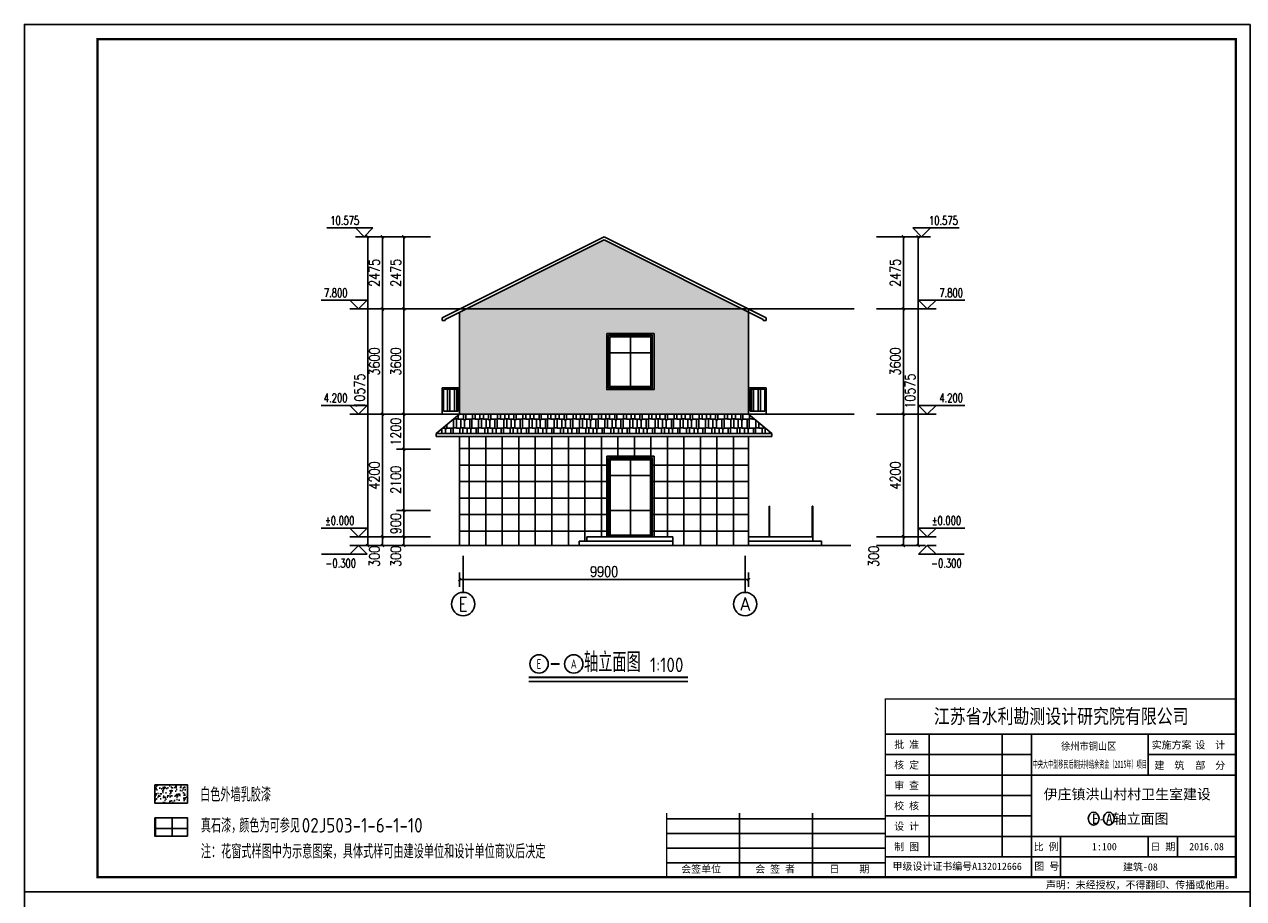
# Model space of a CAD drawing. Extents: x 199962 to 436984, y -16681 to 190402.
# Tile 10 of 36: x 292209 to 333979, y 21076 to 51006. Entities that reach past the tile are written whole.
import ezdxf
from ezdxf.enums import TextEntityAlignment as Align

# ---------------------------------------------------------------- set-up
doc = ezdxf.new("R2010")
doc.units = 0
doc.header["$LTSCALE"] = 1000
doc.header["$MEASUREMENT"] = 0
for name, color, linetype in [('AXIS', 3, 'Continuous'), ('AXIS_TEXT', 7, 'Continuous'), ('DIM_ELEV', 3, 'Continuous'), ('DIM_SYMB', 3, 'Continuous'), ('DOTE', 8, 'Continuous'), ('FURN', 8, 'Continuous'), ('PUB_DIM', 3, 'Continuous'), ('PUB_HATCH', 7, 'Continuous'), ('PUB_TEXT', 7, 'Continuous'), ('WALL', 1, 'Continuous'), ('WINDOW', 4, 'Continuous'), ('剖面', 8, 'Continuous'), ('图框', 7, 'Continuous'), ('木格栅', 34, 'Continuous'), ('面砖', 8, 'Continuous')]:
    doc.layers.add(name, color=color, linetype=linetype)
doc.styles.add('_TCH_AXIS', font='COMPLEX', dxfattribs={"bigfont": 'GBCBIG'})
doc.styles.add('_TCH_DIM', font='SIMPLEX', dxfattribs={"bigfont": 'GBCBIG'})
doc.styles.add('DIM_FONT', font='simplex.shx', dxfattribs={"width": 0.8})
doc.styles.add('ST', font='SimSun.ttf', dxfattribs={"height": 7})
doc.styles.get("Standard").update_dxf_attribs({"font": 'gbenor.shx', "bigfont": 'gbcbig.shx'})
doc.dimstyles.new('_TCH_ARCH&&100', dxfattribs={"dimtxt": 350, "dimasz": 100, "dimexe": 250, "dimexo": 300, "dimgap": 100, "dimtad": 1, "dimdec": 0, "dimzin": 0, "dimdsep": 46, "dimtxsty": 'DIM_FONT', "dimblk": 'ARCHTICK', "dimcen": 0.09, "dimclrt": 7, "dimazin": 2, "dimtfac": 1, "dimtdec": 0, "dimtix": 1, "dimtmove": 2, "dimatfit": 3, "dimfxl": 0, "dimtolj": 1, "dimtzin": 0, "dimarcsym": 0})
pattern_1 = [(90, (282.84, 282.84), (-565.686, 6e-14), []), (180, (282.84, 282.84), (-6e-14, -565.686), [])]

# ---------------------------------------------------------------- blocks, each defined once
blk = doc.blocks.new('_ArchTick')
at = {"color": 0, "linetype": 'ByBlock', "const_width": 0.4}
blk.add_lwpolyline([(-0.5, -0.5), (0.5, 0.5)], dxfattribs=at)
blk = doc.blocks.new('*D72')
at = {"layer": 'Defpoints', "color": 0, "transparency": 16777216}
for p in [(305209, 43738), (306426, 43738), (306426, 41263)]:
    blk.add_point(p, dxfattribs=at)
at = {"layer": 'PUB_DIM', "color": 0, "lineweight": -2, "transparency": 16777216}
for p, q in [((306126, 43738), (304959, 43738)), ((305209, 41263), (305209, 43738)), ((306126, 41263), (304959, 41263))]:
    blk.add_line(p, q, dxfattribs=at)
at = {"layer": 'PUB_DIM', "color": 0, "lineweight": -2, "transparency": 16777216, "xscale": 100, "yscale": 100, "zscale": 100}
for p, rotation in [((305209, 43738), 90), ((305209, 41263), 270)]:
    blk.add_blockref('_ArchTick', p, dxfattribs=dict(at, rotation=rotation))
at = {"layer": 'PUB_DIM', "color": 7, "transparency": 16777216, "insert": (304934, 42501), "char_height": 350, "attachment_point": 5, "rotation": 90, "style": 'DIM_FONT'}
blk.add_mtext('\\A1;2475', dxfattribs=at)
blk = doc.blocks.new('*D73')
at = {"layer": 'Defpoints', "color": 0, "transparency": 16777216}
for p in [(305209, 41263), (306426, 41263), (306426, 37663)]:
    blk.add_point(p, dxfattribs=at)
at = {"layer": 'PUB_DIM', "color": 0, "lineweight": -2, "transparency": 16777216}
for p, q in [((306126, 41263), (304959, 41263)), ((305209, 37663), (305209, 41263)), ((306126, 37663), (304959, 37663))]:
    blk.add_line(p, q, dxfattribs=at)
at = {"layer": 'PUB_DIM', "color": 0, "lineweight": -2, "transparency": 16777216, "xscale": 100, "yscale": 100, "zscale": 100}
for p, rotation in [((305209, 41263), 90), ((305209, 37663), 270)]:
    blk.add_blockref('_ArchTick', p, dxfattribs=dict(at, rotation=rotation))
at = {"layer": 'PUB_DIM', "color": 7, "transparency": 16777216, "insert": (304934, 39463), "char_height": 350, "attachment_point": 5, "rotation": 90, "style": 'DIM_FONT'}
blk.add_mtext('\\A1;3600', dxfattribs=at)
blk = doc.blocks.new('*D74')
at = {"layer": 'Defpoints', "color": 0, "transparency": 16777216}
for p in [(305209, 37663), (306426, 37663), (306426, 36463)]:
    blk.add_point(p, dxfattribs=at)
at = {"layer": 'PUB_DIM', "color": 0, "lineweight": -2, "transparency": 16777216}
for p, q in [((306126, 37663), (304959, 37663)), ((305209, 36463), (305209, 37663)), ((306126, 36463), (304959, 36463))]:
    blk.add_line(p, q, dxfattribs=at)
at = {"layer": 'PUB_DIM', "color": 0, "lineweight": -2, "transparency": 16777216, "xscale": 100, "yscale": 100, "zscale": 100}
for p, rotation in [((305209, 37663), 90), ((305209, 36463), 270)]:
    blk.add_blockref('_ArchTick', p, dxfattribs=dict(at, rotation=rotation))
at = {"layer": 'PUB_DIM', "color": 7, "transparency": 16777216, "insert": (304934, 37063), "char_height": 350, "attachment_point": 5, "rotation": 90, "style": 'DIM_FONT'}
blk.add_mtext('\\A1;1200', dxfattribs=at)
blk = doc.blocks.new('*D75')
at = {"layer": 'Defpoints', "color": 0, "transparency": 16777216}
for p in [(305209, 36463), (306426, 36463), (306426, 34363)]:
    blk.add_point(p, dxfattribs=at)
at = {"layer": 'PUB_DIM', "color": 0, "lineweight": -2, "transparency": 16777216}
for p, q in [((306126, 36463), (304959, 36463)), ((305209, 34363), (305209, 36463)), ((306126, 34363), (304959, 34363))]:
    blk.add_line(p, q, dxfattribs=at)
at = {"layer": 'PUB_DIM', "color": 0, "lineweight": -2, "transparency": 16777216, "xscale": 100, "yscale": 100, "zscale": 100}
for p, rotation in [((305209, 36463), 90), ((305209, 34363), 270)]:
    blk.add_blockref('_ArchTick', p, dxfattribs=dict(at, rotation=rotation))
at = {"layer": 'PUB_DIM', "color": 7, "transparency": 16777216, "insert": (304934, 35413), "char_height": 350, "attachment_point": 5, "rotation": 90, "style": 'DIM_FONT'}
blk.add_mtext('\\A1;2100', dxfattribs=at)
blk = doc.blocks.new('*D76')
at = {"layer": 'Defpoints', "color": 0, "transparency": 16777216}
for p in [(305209, 34363), (306426, 34363), (306426, 33463)]:
    blk.add_point(p, dxfattribs=at)
at = {"layer": 'PUB_DIM', "color": 0, "lineweight": -2, "transparency": 16777216}
for p, q in [((306126, 34363), (304959, 34363)), ((305209, 34363), (305209, 34463)), ((305209, 33463), (305209, 34363)), ((306126, 33463), (304959, 33463)), ((305209, 33463), (305209, 33363))]:
    blk.add_line(p, q, dxfattribs=at)
at = {"layer": 'PUB_DIM', "color": 0, "lineweight": -2, "transparency": 16777216, "xscale": 100, "yscale": 100, "zscale": 100}
for p, rotation in [((305209, 34363), 270), ((305209, 33463), 90)]:
    blk.add_blockref('_ArchTick', p, dxfattribs=dict(at, rotation=rotation))
at = {"layer": 'PUB_DIM', "color": 7, "transparency": 16777216, "insert": (304934, 33913), "char_height": 350, "attachment_point": 5, "rotation": 90, "style": 'DIM_FONT'}
blk.add_mtext('\\A1;900', dxfattribs=at)
blk = doc.blocks.new('*D77')
at = {"layer": 'Defpoints', "color": 0, "transparency": 16777216}
for p in [(305209, 33463), (306426, 33463), (306426, 33163)]:
    blk.add_point(p, dxfattribs=at)
at = {"layer": 'PUB_DIM', "color": 0, "lineweight": -2, "transparency": 16777216}
for p, q in [((306126, 33463), (304959, 33463)), ((305209, 33163), (305209, 33463)), ((306126, 33163), (304959, 33163))]:
    blk.add_line(p, q, dxfattribs=at)
at = {"layer": 'PUB_DIM', "color": 0, "lineweight": -2, "transparency": 16777216, "xscale": 100, "yscale": 100, "zscale": 100}
for p, rotation in [((305209, 33463), 90), ((305209, 33163), 270)]:
    blk.add_blockref('_ArchTick', p, dxfattribs=dict(at, rotation=rotation))
at = {"layer": 'PUB_DIM', "color": 7, "transparency": 16777216, "insert": (304934, 32793), "char_height": 350, "attachment_point": 5, "rotation": 90, "style": 'DIM_FONT'}
blk.add_mtext('\\A1;300', dxfattribs=at)
blk = doc.blocks.new('*D78')
at = {"layer": 'AXIS', "color": 0, "lineweight": -2, "transparency": 16777216}
for p, q in [((307121, 32242), (307121, 31746)), ((317021, 32242), (317021, 31746)), ((307121, 31996), (317021, 31996))]:
    blk.add_line(p, q, dxfattribs=at)
at = {"layer": 'Defpoints', "color": 0, "transparency": 16777216}
for p in [(307121, 32542), (317021, 32542), (317021, 31996)]:
    blk.add_point(p, dxfattribs=at)
at = {"layer": 'AXIS', "color": 0, "lineweight": -2, "transparency": 16777216, "xscale": 100, "yscale": 100, "zscale": 100, "rotation": 180}
blk.add_blockref('_ArchTick', (307121, 31996), dxfattribs=at)
at = {"layer": 'AXIS', "color": 0, "lineweight": -2, "transparency": 16777216, "xscale": 100, "yscale": 100, "zscale": 100}
blk.add_blockref('_ArchTick', (317021, 31996), dxfattribs=at)
at = {"layer": 'AXIS', "color": 7, "transparency": 16777216, "insert": (312071, 32271), "char_height": 350, "attachment_point": 5, "style": 'DIM_FONT'}
blk.add_mtext('\\A1;9900', dxfattribs=at)
blk = doc.blocks.new('*D79')
at = {"layer": 'Defpoints', "color": 0, "transparency": 16777216}
for p in [(303970, 43738), (305015, 43738), (305015, 33163)]:
    blk.add_point(p, dxfattribs=at)
at = {"layer": 'PUB_DIM', "color": 0, "lineweight": -2, "transparency": 16777216}
for p, q in [((304715, 43738), (303720, 43738)), ((303970, 33163), (303970, 43738)), ((304715, 33163), (303720, 33163))]:
    blk.add_line(p, q, dxfattribs=at)
at = {"layer": 'PUB_DIM', "color": 0, "lineweight": -2, "transparency": 16777216, "xscale": 100, "yscale": 100, "zscale": 100}
for p, rotation in [((303970, 43738), 90), ((303970, 33163), 270)]:
    blk.add_blockref('_ArchTick', p, dxfattribs=dict(at, rotation=rotation))
at = {"layer": 'PUB_DIM', "color": 7, "transparency": 16777216, "insert": (303695, 38451), "char_height": 350, "attachment_point": 5, "rotation": 90, "style": 'DIM_FONT'}
blk.add_mtext('\\A1;10575', dxfattribs=at)
blk = doc.blocks.new('*D80')
at = {"layer": 'Defpoints', "color": 0, "transparency": 16777216}
for p in [(304477, 43738), (305694, 43738), (305694, 41263)]:
    blk.add_point(p, dxfattribs=at)
at = {"layer": 'PUB_DIM', "color": 0, "lineweight": -2, "transparency": 16777216}
for p, q in [((305394, 43738), (304227, 43738)), ((304477, 41263), (304477, 43738)), ((305394, 41263), (304227, 41263))]:
    blk.add_line(p, q, dxfattribs=at)
at = {"layer": 'PUB_DIM', "color": 0, "lineweight": -2, "transparency": 16777216, "xscale": 100, "yscale": 100, "zscale": 100}
for p, rotation in [((304477, 43738), 90), ((304477, 41263), 270)]:
    blk.add_blockref('_ArchTick', p, dxfattribs=dict(at, rotation=rotation))
at = {"layer": 'PUB_DIM', "color": 7, "transparency": 16777216, "insert": (304202, 42501), "char_height": 350, "attachment_point": 5, "rotation": 90, "style": 'DIM_FONT'}
blk.add_mtext('\\A1;2475', dxfattribs=at)
blk = doc.blocks.new('*D81')
at = {"layer": 'Defpoints', "color": 0, "transparency": 16777216}
for p in [(304477, 41263), (305694, 41263), (305694, 37663)]:
    blk.add_point(p, dxfattribs=at)
at = {"layer": 'PUB_DIM', "color": 0, "lineweight": -2, "transparency": 16777216}
for p, q in [((305394, 41263), (304227, 41263)), ((304477, 37663), (304477, 41263)), ((305394, 37663), (304227, 37663))]:
    blk.add_line(p, q, dxfattribs=at)
at = {"layer": 'PUB_DIM', "color": 0, "lineweight": -2, "transparency": 16777216, "xscale": 100, "yscale": 100, "zscale": 100}
for p, rotation in [((304477, 41263), 90), ((304477, 37663), 270)]:
    blk.add_blockref('_ArchTick', p, dxfattribs=dict(at, rotation=rotation))
at = {"layer": 'PUB_DIM', "color": 7, "transparency": 16777216, "insert": (304202, 39463), "char_height": 350, "attachment_point": 5, "rotation": 90, "style": 'DIM_FONT'}
blk.add_mtext('\\A1;3600', dxfattribs=at)
blk = doc.blocks.new('*D82')
at = {"layer": 'Defpoints', "color": 0, "transparency": 16777216}
for p in [(304477, 37663), (305694, 37663), (305694, 33463)]:
    blk.add_point(p, dxfattribs=at)
at = {"layer": 'PUB_DIM', "color": 0, "lineweight": -2, "transparency": 16777216}
for p, q in [((305394, 37663), (304227, 37663)), ((304477, 33463), (304477, 37663)), ((305394, 33463), (304227, 33463))]:
    blk.add_line(p, q, dxfattribs=at)
at = {"layer": 'PUB_DIM', "color": 0, "lineweight": -2, "transparency": 16777216, "xscale": 100, "yscale": 100, "zscale": 100}
for p, rotation in [((304477, 37663), 90), ((304477, 33463), 270)]:
    blk.add_blockref('_ArchTick', p, dxfattribs=dict(at, rotation=rotation))
at = {"layer": 'PUB_DIM', "color": 7, "transparency": 16777216, "insert": (304202, 35563), "char_height": 350, "attachment_point": 5, "rotation": 90, "style": 'DIM_FONT'}
blk.add_mtext('\\A1;4200', dxfattribs=at)
blk = doc.blocks.new('*D83')
at = {"layer": 'Defpoints', "color": 0, "transparency": 16777216}
for p in [(304477, 33463), (305694, 33463), (305694, 33163)]:
    blk.add_point(p, dxfattribs=at)
at = {"layer": 'PUB_DIM', "color": 0, "lineweight": -2, "transparency": 16777216}
for p, q in [((305394, 33463), (304227, 33463)), ((304477, 33163), (304477, 33463)), ((305394, 33163), (304227, 33163))]:
    blk.add_line(p, q, dxfattribs=at)
at = {"layer": 'PUB_DIM', "color": 0, "lineweight": -2, "transparency": 16777216, "xscale": 100, "yscale": 100, "zscale": 100}
for p, rotation in [((304477, 33463), 90), ((304477, 33163), 270)]:
    blk.add_blockref('_ArchTick', p, dxfattribs=dict(at, rotation=rotation))
at = {"layer": 'PUB_DIM', "color": 7, "transparency": 16777216, "insert": (304202, 32793), "char_height": 350, "attachment_point": 5, "rotation": 90, "style": 'DIM_FONT'}
blk.add_mtext('\\A1;300', dxfattribs=at)
blk = doc.blocks.new('*D84')
at = {"layer": 'Defpoints', "color": 0, "transparency": 16777216}
for p in [(321784, 43738), (322829, 43738), (321784, 33163)]:
    blk.add_point(p, dxfattribs=at)
at = {"layer": 'PUB_DIM', "color": 0, "lineweight": -2, "transparency": 16777216}
for p, q in [((322084, 43738), (323079, 43738)), ((322829, 33163), (322829, 43738)), ((322084, 33163), (323079, 33163))]:
    blk.add_line(p, q, dxfattribs=at)
at = {"layer": 'PUB_DIM', "color": 0, "lineweight": -2, "transparency": 16777216, "xscale": 100, "yscale": 100, "zscale": 100}
for p, rotation in [((322829, 43738), 90), ((322829, 33163), 270)]:
    blk.add_blockref('_ArchTick', p, dxfattribs=dict(at, rotation=rotation))
at = {"layer": 'PUB_DIM', "color": 7, "transparency": 16777216, "insert": (322554, 38451), "char_height": 350, "attachment_point": 5, "rotation": 90, "style": 'DIM_FONT'}
blk.add_mtext('\\A1;10575', dxfattribs=at)
blk = doc.blocks.new('*D85')
at = {"layer": 'Defpoints', "color": 0, "transparency": 16777216}
for p in [(321104, 43738), (322322, 43738), (321104, 41263)]:
    blk.add_point(p, dxfattribs=at)
at = {"layer": 'PUB_DIM', "color": 0, "lineweight": -2, "transparency": 16777216}
for p, q in [((321404, 43738), (322572, 43738)), ((322322, 41263), (322322, 43738)), ((321404, 41263), (322572, 41263))]:
    blk.add_line(p, q, dxfattribs=at)
at = {"layer": 'PUB_DIM', "color": 0, "lineweight": -2, "transparency": 16777216, "xscale": 100, "yscale": 100, "zscale": 100}
for p, rotation in [((322322, 43738), 90), ((322322, 41263), 270)]:
    blk.add_blockref('_ArchTick', p, dxfattribs=dict(at, rotation=rotation))
at = {"layer": 'PUB_DIM', "color": 7, "transparency": 16777216, "insert": (322047, 42501), "char_height": 350, "attachment_point": 5, "rotation": 90, "style": 'DIM_FONT'}
blk.add_mtext('\\A1;2475', dxfattribs=at)
blk = doc.blocks.new('*D86')
at = {"layer": 'Defpoints', "color": 0, "transparency": 16777216}
for p in [(321104, 41263), (322322, 41263), (321104, 37663)]:
    blk.add_point(p, dxfattribs=at)
at = {"layer": 'PUB_DIM', "color": 0, "lineweight": -2, "transparency": 16777216}
for p, q in [((321404, 41263), (322572, 41263)), ((322322, 37663), (322322, 41263)), ((321404, 37663), (322572, 37663))]:
    blk.add_line(p, q, dxfattribs=at)
at = {"layer": 'PUB_DIM', "color": 0, "lineweight": -2, "transparency": 16777216, "xscale": 100, "yscale": 100, "zscale": 100}
for p, rotation in [((322322, 41263), 90), ((322322, 37663), 270)]:
    blk.add_blockref('_ArchTick', p, dxfattribs=dict(at, rotation=rotation))
at = {"layer": 'PUB_DIM', "color": 7, "transparency": 16777216, "insert": (322047, 39463), "char_height": 350, "attachment_point": 5, "rotation": 90, "style": 'DIM_FONT'}
blk.add_mtext('\\A1;3600', dxfattribs=at)
blk = doc.blocks.new('*D87')
at = {"layer": 'Defpoints', "color": 0, "transparency": 16777216}
for p in [(321104, 37663), (322322, 37663), (321104, 33463)]:
    blk.add_point(p, dxfattribs=at)
at = {"layer": 'PUB_DIM', "color": 0, "lineweight": -2, "transparency": 16777216}
for p, q in [((321404, 37663), (322572, 37663)), ((322322, 33463), (322322, 37663)), ((321404, 33463), (322572, 33463))]:
    blk.add_line(p, q, dxfattribs=at)
at = {"layer": 'PUB_DIM', "color": 0, "lineweight": -2, "transparency": 16777216, "xscale": 100, "yscale": 100, "zscale": 100}
for p, rotation in [((322322, 37663), 90), ((322322, 33463), 270)]:
    blk.add_blockref('_ArchTick', p, dxfattribs=dict(at, rotation=rotation))
at = {"layer": 'PUB_DIM', "color": 7, "transparency": 16777216, "insert": (322047, 35563), "char_height": 350, "attachment_point": 5, "rotation": 90, "style": 'DIM_FONT'}
blk.add_mtext('\\A1;4200', dxfattribs=at)
blk = doc.blocks.new('*D88')
at = {"layer": 'Defpoints', "color": 0, "transparency": 16777216}
for p in [(321104, 33463), (322322, 33463), (321104, 33163)]:
    blk.add_point(p, dxfattribs=at)
at = {"layer": 'PUB_DIM', "color": 0, "lineweight": -2, "transparency": 16777216}
for p, q in [((321404, 33463), (322572, 33463)), ((322322, 33163), (322322, 33463)), ((321404, 33163), (322572, 33163))]:
    blk.add_line(p, q, dxfattribs=at)
at = {"layer": 'PUB_DIM', "color": 0, "lineweight": -2, "transparency": 16777216, "xscale": 100, "yscale": 100, "zscale": 100}
for p, rotation in [((322322, 33463), 90), ((322322, 33163), 270)]:
    blk.add_blockref('_ArchTick', p, dxfattribs=dict(at, rotation=rotation))
at = {"layer": 'PUB_DIM', "color": 7, "transparency": 16777216, "insert": (321304, 32793), "char_height": 350, "attachment_point": 5, "rotation": 90, "style": 'DIM_FONT'}
blk.add_mtext('\\A1;300', dxfattribs=at)

msp = doc.modelspace()

# ---------------------------------------------------------------- hatches: boundary and pattern name
at = {"layer": 'FURN'}
h = msp.add_hatch(dxfattribs=at)
h.set_pattern_fill('AR-RSHKE', color=256, scale=100, style=0)
h.set_pattern_definition([(0, (0, 0), (647.7, 304.8), [152.4, -127, 177.8, -76.2, 228.6, -101.6]), (0, (152.4, 12.7), (647.7, 304.8), [127, -482.6, 101.6, -152.4]), (0, (457.2, -19.05), (647.7, 304.8), [76.2, -787.4]), (90, (0, 0), (-215.9, 304.8), [292.1, -927.1]), (90, (152.4, 0), (-215.9, 304.8), [285.75, -933.45]), (90, (279.4, 0), (-215.9, 304.8), [266.7, -952.5]), (90, (457.2, -19.05), (-215.9, 304.8), [292.1, -927.1]), (90, (533.4, -19.05), (-215.9, 304.8), [292.1, -927.1]), (90, (762, 0), (-215.9, 304.8), [279.4, -939.8])])
h.paths.add_polyline_path([(317020.9, 37663), (307120.9, 37663), (306320.9, 36996.4), (317820.9, 36996.4)])
at = {"layer": 'PUB_HATCH'}
h = msp.add_hatch(dxfattribs=at)
h.set_pattern_fill('多孔材料', color=253, scale=200, angle=45)
h.set_pattern_definition(pattern_1)
h.paths.add_polyline_path([(311220.9, 33163), (311220.9, 33313), (311480.7, 33313), (311480.7, 33463), (312220.9, 33463), (312220.9, 36163), (313720.9, 36163), (313720.9, 33463), (314420.9, 33463), (314420.9, 33163), (317020.9, 33163), (317020.9, 36896.4), (307120.9, 36896.4), (307120.9, 33163)])
h = msp.add_hatch(dxfattribs=at)
h.set_pattern_fill('多孔材料', color=253, scale=200, angle=45)
h.set_pattern_definition(pattern_1)
h.paths.add_polyline_path([(297798.5, 23211), (297798.5, 23840.7), (296683, 23840.7), (296683, 23211)])
at = {"layer": '剖面'}
h = msp.add_hatch(color=256, dxfattribs=at)
h.dxf.hatch_style = 1
h.paths.add_polyline_path([(312160.9, 40423), (312160.9, 38503), (313780.9, 38503), (313780.9, 40423)])
h.paths.add_polyline_path([(313720.9, 40363), (313720.9, 38563), (312220.9, 38563), (312220.9, 40363)], flags=16)
h.paths.add_polyline_path([(313670.9, 40313), (313670.9, 38613), (312270.9, 38613), (312270.9, 40313)], flags=0)
h = msp.add_hatch(color=256, dxfattribs=at)
h.dxf.hatch_style = 1
h.paths.add_polyline_path([(312160.9, 36223), (313780.9, 36223), (313780.9, 33463), (312160.9, 33463)])
h.paths.add_polyline_path([(312220.9, 36163), (313720.9, 36163), (313720.9, 33463), (312220.9, 33463)], flags=16)
at = {"layer": '木格栅'}
h = msp.add_hatch(dxfattribs=at)
h.set_pattern_fill('ANSI32', color=256, scale=50, angle=45, style=0)
h.set_pattern_definition([(90, (656595.1, -550), (238.125, 1e-14), []), (90, (656515.73, -470.62), (238.125, 1e-14), [])])
h.paths.add_polyline_path([(306570.9, 37763), (306570.9, 38513), (307070.9, 38513), (307070.9, 37763)])
h = msp.add_hatch(dxfattribs=at)
h.set_pattern_fill('ANSI32', color=256, scale=50, angle=45, style=0)
h.set_pattern_definition([(90, (-32453.33, -550), (-238.125, 1e-14), []), (90, (-32373.96, -470.62), (-238.125, 1e-14), [])])
h.paths.add_polyline_path([(317570.9, 37763), (317570.9, 38513), (317070.9, 38513), (317070.9, 37763)])
at = {"layer": '面砖'}
h = msp.add_hatch(dxfattribs=at)
h.set_pattern_fill('AR-SAND', color=256, scale=80, angle=45, style=0)
h.set_pattern_definition([(82.5, (0, 0), (-142.95254, 133.901396), [0, -154.432, 0, -172.72, 0, -165.1]), (52.5, (0, 0), (-75.60437, 329.89314), [0, -83.312, 0, -139.192, 0, -53.34]), (12.5, (-88.37, -88.37), (223.31993, 224.132925), [0, -50.8, 0, -182.88, 0, -238.76]), (2.5, (-88.37, -88.37), (152.91244, 279.02031), [0, -25.4, 0, -119.888, 0, -137.16])])
h.paths.add_polyline_path([(317020.9, 41151.2), (312070.9, 43626.2), (307120.9, 41151.2), (307120.9, 37663), (317020.9, 37663)])
h.paths.add_polyline_path([(312220.9, 40363), (313720.9, 40363), (313720.9, 38563), (312220.9, 38563)], flags=16)
h = msp.add_hatch(dxfattribs=at)
h.set_pattern_fill('AR-SAND', color=256, scale=80, angle=45, style=0)
h.set_pattern_definition([(82.5, (52327, -990), (-142.95254, 133.9014), [0, -154.432, 0, -172.72, 0, -165.1]), (52.5, (52327, -990), (-75.60437, 329.89314), [0, -83.312, 0, -139.192, 0, -53.34]), (12.5, (52238.63, -1078.36), (223.31993, 224.13292), [0, -50.8, 0, -182.88, 0, -238.76]), (2.5, (52238.63, -1078.36), (152.91244, 279.0203), [0, -25.4, 0, -119.888, 0, -137.16])])
h.paths.add_polyline_path([(296683, 24968.1), (296683, 24338.4), (297798.5, 24338.4), (297798.5, 24968.1)])

# ---------------------------------------------------------------- linework, layer by layer
for p, q in [((312070.9, 43738), (306520.9, 40963)), ((312070.9, 43626.2), (306620.9, 40901.2)), ((312070.9, 43738), (317620.9, 40963)), ((312070.9, 43626.2), (317520.9, 40901.2)), ((306520.9, 40863), (306520.9, 40963)), ((307120.9, 41151.3), (307120.9, 37663)), ((317020.9, 41263), (317020.9, 37663)), ((317620.9, 40863), (317620.9, 40963)), ((306620.9, 40863), (306520.9, 40863)), ((306620.9, 40863), (306620.9, 40901.2)), ((317520.9, 40863), (317520.9, 40901.2)), ((317520.9, 40863), (317620.9, 40863)), ((306320.9, 36996.4), (307120.9, 37663)), ((307120.9, 37663), (317020.9, 37663)), ((317020.9, 37663), (317820.9, 36996.4)), ((306320.9, 36896.4), (306320.9, 36996.4)), ((306320.9, 36996.4), (317820.9, 36996.4)), ((306320.9, 36896.4), (317820.9, 36896.4)), ((307120.9, 33163), (307120.9, 36896.4)), ((317020.9, 36896.4), (317020.9, 33163)), ((317820.9, 36896.4), (317820.9, 36996.4)), ((317720.9, 34517.3), (317720.9, 33463)), ((317740.9, 34517.3), (317720.9, 34517.3)), ((317740.9, 34487.3), (317720.9, 34487.3)), ((317740.9, 34517.3), (317740.9, 33463)), ((319199.9, 34517.3), (319199.9, 33463)), ((319199.9, 34517.3), (319219.9, 34517.3)), ((319199.9, 34487.3), (319219.9, 34487.3)), ((319219.9, 34517.3), (319219.9, 33463)), ((303555.3, 33163), (320517.7, 33163))]:
    msp.add_line(p, q)
at = {"layer": 'AXIS'}
for p, q in [((307240.9, 32806.4), (307240.9, 31560.4)), ((316900.9, 32806.4), (316900.9, 31560.4))]:
    msp.add_line(p, q, dxfattribs=at)
for centre in [(307240.9, 31160.4), (316900.9, 31160.4)]:
    msp.add_circle(centre, 400, dxfattribs=at)
at = {"layer": 'DIM_ELEV'}
for p, q in [((304152, 44038.1), (302568.7, 44038.1)), ((303852, 43738.1), (303552, 44038.1)), ((303852, 43738.1), (304152, 44038.1)), ((322946.6, 43738), (322646.6, 44038)), ((322646.6, 44038), (324229.9, 44038)), ((322946.6, 43738), (323246.6, 44038)), ((304552, 43738.1), (303552, 43738.1)), ((322246.6, 43738), (323246.6, 43738)), ((303956.8, 41563), (302373.5, 41563)), ((303656.8, 41263), (303356.8, 41563)), ((303656.8, 41263), (303956.8, 41563)), ((323141.8, 41263), (322841.8, 41563)), ((322841.8, 41563), (324425.1, 41563)), ((323141.8, 41263), (323441.8, 41563)), ((304356.8, 41263), (303356.8, 41263)), ((322441.8, 41263), (323441.8, 41263)), ((303956.8, 37963), (302373.5, 37963)), ((303656.8, 37663), (303356.8, 37963)), ((304356.8, 37663), (303356.8, 37663)), ((303656.8, 37663), (303956.8, 37963)), ((322441.8, 37663), (323441.8, 37663)), ((323141.8, 37663), (322841.8, 37963)), ((322841.8, 37963), (324425.1, 37963)), ((323141.8, 37663), (323441.8, 37963)), ((303956.8, 33763), (302373.5, 33763)), ((303656.8, 33463), (303356.8, 33763)), ((304356.8, 33463), (303356.8, 33463)), ((303656.8, 33463), (303956.8, 33763)), ((322441.8, 33463), (323441.8, 33463)), ((323141.8, 33463), (322841.8, 33763)), ((322841.8, 33763), (324425.1, 33763)), ((323141.8, 33463), (323441.8, 33763)), ((303656.8, 33163), (303356.8, 32863)), ((303656.8, 33163), (303356.8, 33163)), ((303656.8, 33163), (303956.8, 32863)), ((323141.8, 33163), (322841.8, 32863)), ((323141.8, 33163), (323441.8, 32863)), ((323141.8, 33163), (323441.8, 33163)), ((303956.8, 32863), (302391.8, 32863)), ((322841.8, 32863), (324406.8, 32863))]:
    msp.add_line(p, q, dxfattribs=at)
at = {"layer": 'DIM_SYMB', "const_width": 70}
msp.add_lwpolyline([(309490.4, 28654.2), (314940.2, 28654.2)], dxfattribs=at)
at = {"layer": 'DIM_SYMB'}
msp.add_lwpolyline([(309490.4, 28514.2), (314940.2, 28514.2)], dxfattribs=at)
at = {"layer": 'DOTE'}
for p, q in [((303555.3, 41263), (320637.7, 41263)), ((303555.3, 37663), (320637.7, 37663))]:
    msp.add_line(p, q, dxfattribs=at)
at = {"layer": 'PUB_TEXT'}
for centre in [(309840.4, 29109.2), (311030.4, 29109.2)]:
    msp.add_circle(centre, 315, dxfattribs=at)
at = {"layer": 'WALL', "color": 6}
for points in [[(297798.5, 24338.4), (296683, 24338.4), (296683, 24968.1), (297798.5, 24968.1)], [(297798.5, 23211), (296683, 23211), (296683, 23840.7), (297798.5, 23840.7)]]:
    msp.add_lwpolyline(points, close=True, dxfattribs=at)
at = {"layer": 'WINDOW'}
for p, q in [((312970.9, 40313), (312970.9, 38563)), ((312220.9, 39763), (313720.9, 39763)), ((312970.9, 36113), (312970.9, 33463)), ((312220.9, 35563), (313720.9, 35563)), ((312270.9, 35563), (313670.9, 35563)), ((312220.9, 34363), (313720.9, 34363))]:
    msp.add_line(p, q, dxfattribs=at)
for points in [[(312220.9, 40363), (313720.9, 40363), (313720.9, 38563), (312220.9, 38563)], [(312270.9, 40313), (313670.9, 40313), (313670.9, 38613), (312270.9, 38613)]]:
    msp.add_lwpolyline(points, close=True, dxfattribs=at)
for points in [[(312220.9, 33463), (312220.9, 36163), (313720.9, 36163), (313720.9, 33463)], [(312270.9, 33463), (312270.9, 36113), (313670.9, 36113), (313670.9, 33463)], [(311220.9, 33263), (311220.9, 33163)]]:
    msp.add_lwpolyline(points, dxfattribs=at)
at = {"layer": '剖面'}
for p, q in [((307120.9, 37663), (306724.1, 37663)), ((317020.9, 37663), (317417.6, 37663))]:
    msp.add_line(p, q, dxfattribs=at)
for points in [[(312160.9, 40423), (313780.9, 40423), (313780.9, 38503), (312160.9, 38503)], [(312220.9, 40363), (313720.9, 40363), (313720.9, 38563), (312220.9, 38563)], [(312160.9, 36223), (313780.9, 36223), (313780.9, 33463), (312160.9, 33463)], [(312220.9, 36163), (313720.9, 36163), (313720.9, 33463), (312220.9, 33463)], [(312280.9, 36103), (313660.9, 36103), (313660.9, 33523), (312280.9, 33523)], [(312280.9, 36103), (313660.9, 36103), (313660.9, 33523), (312280.9, 33523)]]:
    msp.add_lwpolyline(points, close=True, dxfattribs=at)
at = {"layer": '图框'}
for p, q in [((333709.3, 26706.3), (321709.3, 26706.3)), ((323209.3, 22506.3), (323209.3, 26706.3)), ((325709.3, 22506.3), (325709.3, 26706.3)), ((326709.3, 21806.3), (326709.3, 26706.3)), ((330709.3, 25306.3), (330709.3, 26706.3)), ((326709.3, 26006.3), (321709.3, 26006.3)), ((333709.3, 26006.3), (330709.3, 26006.3)), ((333709.3, 25306.3), (321709.3, 25306.3)), ((326709.3, 24606.3), (321709.3, 24606.3)), ((316709.3, 21806.3), (316709.3, 24006.3)), ((319209.3, 21806.3), (319209.3, 24006.3)), ((326709.3, 23906.3), (321709.3, 23906.3)), ((321709.3, 23806.3), (314209.3, 23806.3)), ((321709.3, 23306.3), (314209.3, 23306.3)), ((333709.3, 23206.3), (321709.3, 23206.3)), ((327709.3, 21806.3), (327709.3, 23206.3)), ((330709.3, 22506.3), (330709.3, 23206.3)), ((330709.3, 22506.3), (330709.3, 23206.3)), ((331709.3, 22506.3), (331709.3, 23206.3)), ((321709.3, 22806.3), (314209.3, 22806.3)), ((321709.3, 22306.3), (314209.3, 22306.3)), ((333709.3, 22506.3), (321709.3, 22506.3))]:
    msp.add_line(p, q, dxfattribs=at)
at = {"layer": '图框', "color": 4}
for points in [[(334209.3, 51006.3), (292209.3, 51006.3), (292209.3, 21306.3), (334209.3, 21306.3)], [(334209.3, 21306.3), (292209.3, 21306.3), (292209.3, -8393.7), (334209.3, -8393.7)]]:
    msp.add_lwpolyline(points, close=True, dxfattribs=at)
at = {"layer": '图框', "color": 4, "const_width": 80}
msp.add_lwpolyline([(294709.3, 21806.3), (333709.3, 21806.3), (333709.3, 50506.3), (294709.3, 50506.3)], close=True, dxfattribs=at)
at = {"layer": '图框', "const_width": 45}
for points in [[(321709.3, 21806.3), (321709.3, 27906.3), (333709.3, 27906.3)], [(314209.3, 21806.3), (314209.3, 24006.3)]]:
    msp.add_lwpolyline(points, dxfattribs=at)
at = {"layer": '木格栅'}
for p, q in [((306520.9, 38563), (306520.9, 37663)), ((306520.9, 38563), (307120.9, 38563)), ((306570.9, 38513), (306570.9, 37763)), ((306570.9, 38513), (307070.9, 38513)), ((307070.9, 38513), (307070.9, 37763)), ((317620.9, 38563), (317020.9, 38563)), ((317070.9, 38513), (317070.9, 37763)), ((317570.9, 38513), (317070.9, 38513)), ((317570.9, 38513), (317570.9, 37763)), ((317620.9, 38563), (317620.9, 37663)), ((306520.9, 37663), (307120.9, 37663)), ((306570.9, 37763), (307070.9, 37763)), ((317620.9, 37663), (317020.9, 37663)), ((317570.9, 37763), (317070.9, 37763)), ((311480.7, 33313), (311480.7, 33463)), ((311480.7, 33463), (314420.9, 33463)), ((314420.9, 33163), (314420.9, 33463))]:
    msp.add_line(p, q, dxfattribs=at)
for points in [[(319220.9, 33313), (319220.9, 33463), (317020.9, 33463)], [(311220.9, 33163), (311220.9, 33313), (314420.9, 33313)], [(319520.9, 33163), (319520.9, 33313), (317020.9, 33313)]]:
    msp.add_lwpolyline(points, dxfattribs=at)
at = {"layer": '面砖'}
for centre in [(328841.6, 23814.4), (329360.9, 23814.4)]:
    msp.add_ellipse(centre, major_axis=(0, 221.4), ratio=0.8281239, dxfattribs=at)

# ---------------------------------------------------------------- texts
at = {"layer": 'AXIS_TEXT', "style": '_TCH_AXIS'}
for s, height, width, p, p2 in [('E', 476.1, 0.8125, (307093.5, 30922.4), (307388.3, 30922.4)), ('A', 445.4, 0.888889, (316731.2, 30937.7), (317070.6, 30937.7))]:
    msp.add_text(s, height=height, dxfattribs=dict(at, width=width)).set_placement(p, p2, align=Align.FIT)
at = {"layer": 'PUB_TEXT', "style": '_TCH_DIM', "width": 0.705882}
for s, p in [('10.575', (302688.7, 44143.1)), ('10.575', (323199.9, 44143)), ('7.800', (302469.5, 41668)), ('7.800', (323555.1, 41668)), ('4.200', (302469.5, 38068)), ('4.200', (323555.1, 38068)), ('%%P0.000', (302508.5, 33868)), ('%%P0.000', (323295.1, 33868)), ('-0.300', (302526.8, 32408)), ('-0.300', (323276.8, 32408))]:
    msp.add_text(s, height=297.5, dxfattribs=at).set_placement(p)
at = {"layer": 'PUB_TEXT'}
for s, height, width, p, p2 in [('E', 345.4, 0.969697, (309763.7, 28936.5), (309917.2, 28936.5)), ('A', 314.5, 1.066667, (310925.6, 28952), (311135.3, 28952))]:
    msp.add_text(s, height=height, dxfattribs=dict(at, width=width)).set_placement(p, p2, align=Align.FIT)
for s, height, p in [('轴立面图', 675.18, (311380.4, 28829.2)), ('1:100', 500, (313639.8, 28829.2)), ('-', 700, (310190.4, 28829.2)), ('白色外墙乳胶漆', 482.27, (298229.6, 24396.8)), ('真石漆，', 482.27, (298254.9, 23335.8)), ('颜色为可参见', 482.27, (299568.7, 23335.8)), ('02J503-1-6-1-10', 500, (301711.1, 23335.8)), ('注：花窗式样图中为示意图案，具体式样可由建设单位和设计单位商议后决定', 482.27, (298254.9, 22448.8))]:
    msp.add_text(s, height=height, dxfattribs=at).set_placement(p)
at = {"layer": '图框', "style": 'ST', "width": 0.8}
msp.add_text('江苏省水利勘测设计研究院有限公司', height=500, dxfattribs=at).set_placement((323365.4, 27068.8))
at = {"layer": '图框', "style": 'ST'}
for s, p in [('批 准', (322007.5, 26226.3)), ('实施方案', (330832.5, 26211.6)), ('设  计', (332325.5, 26211.6)), ('核 定', (322007.5, 25526.3)), ('建  筑', (330925.5, 25511.6)), ('部  分', (332325.5, 25511.6)), ('审 查', (322007.5, 24826.3)), ('校 核', (322007.5, 24126.3)), ('设 计', (322007.5, 23426.3)), ('制 图', (322007.5, 22726.3)), ('比 例', (326787.4, 22726.3)), ('日 期', (330787.4, 22726.3)), ('会签单位', (314711.7, 21963.5)), ('会 签 者', (317247.2, 21963.5)), ('日    期', (319793.4, 21963.5)), ('甲级设计证书编号A132012666', (321951.5, 22056.6)), ('图 号', (326809.3, 22056.6)), ('声明：未经授权，不得翻印、传播或他用。', (327206.3, 21420.9))]:
    msp.add_text(s, height=250, dxfattribs=at).set_placement(p)
for s, width, p in [('徐州市铜山区', 0.9, (328671.3, 26169.4)), ('中央大中型移民后期扶持结余资金（2015年）项目', 0.5, (328709.5, 25550.3))]:
    msp.add_text(s, height=250, dxfattribs=dict(at, width=width)).set_placement(p, align=Align.CENTER)
for s, height, p in [('伊庄镇洪山村村卫生室建设', 350, (329992.7, 24650.2)), ('E-A轴立面图', 350, (330095.4, 23810.6)), ('1:100', 250, (329209.5, 22856.3)), ('2016.08', 250, (332709.3, 22856.3)), ('建筑-08', 250, (330442.6, 22160.6))]:
    msp.add_text(s, height=height, dxfattribs=at).set_placement(p, align=Align.MIDDLE_CENTER)

# ---------------------------------------------------------------- dimensions: what is measured, and where the dimension line sits
at = {"layer": 'AXIS'}
dim = msp.add_aligned_dim(p1=(307120.9, 32541.5), p2=(317020.9, 32541.5), distance=-546, dimstyle='_TCH_ARCH&&100', dxfattribs=at)
dim.commit()
dim.dimension.update_dxf_attribs({"geometry": '*D78', "text_midpoint": (312070.9, 32270.5)})
at = {"layer": 'PUB_DIM'}
for p1, p2, distance, picture, middle in [((305014.9, 33163), (305014.9, 43738.1), 1045.2, '*D79', (303694.7, 38450.6)), ((305694.1, 41263), (305694.1, 43738.1), 1217.1, '*D80', (304202, 42500.6)), ((306426.2, 41263), (306426.2, 43738.1), 1217.1, '*D72', (304934.1, 42500.6)), ((321104.5, 41263), (321104.5, 43738), -1217.1, '*D85', (322046.6, 42500.5)), ((321783.7, 33163), (321783.7, 43738), -1045.2, '*D84', (322553.9, 38450.5)), ((305694.1, 37663), (305694.1, 41263), 1217.1, '*D81', (304202, 39463)), ((306426.2, 37663), (306426.2, 41263), 1217.1, '*D73', (304934.1, 39463)), ((321104.5, 37663), (321104.5, 41263), -1217.1, '*D86', (322046.6, 39463)), ((305694.1, 33463), (305694.1, 37663), 1217.1, '*D82', (304202, 35563)), ((306426.2, 36463), (306426.2, 37663), 1217.1, '*D74', (304934.1, 37063)), ((321104.5, 33463), (321104.5, 37663), -1217.1, '*D87', (322046.6, 35563)), ((306426.2, 34363), (306426.2, 36463), 1217.1, '*D75', (304934.1, 35413)), ((306426.2, 33463), (306426.2, 34363), 1217.1, '*D76', (304934.1, 33913))]:
    dim = msp.add_aligned_dim(p1=p1, p2=p2, distance=distance, dimstyle='_TCH_ARCH&&100', dxfattribs=at)
    dim.commit()
    dim.dimension.update_dxf_attribs({"geometry": picture, "text_midpoint": middle})
for base, p1, p2, picture, middle in [((304477, 33463), (305694.1, 33163), (305694.1, 33463), '*D83', (304202, 32793)), ((305209.1, 33463), (306426.2, 33163), (306426.2, 33463), '*D77', (304934.1, 32793)), ((322321.6, 33463), (321104.5, 33163), (321104.5, 33463), '*D88', (321304.5, 32793))]:
    dim = msp.add_linear_dim(base=base, p1=p1, p2=p2, angle=90, dimstyle='_TCH_ARCH&&100', dxfattribs=at)
    dim.commit()
    dim.dimension.update_dxf_attribs({"geometry": picture, "text_midpoint": middle, "dimtype": 129})

doc.saveas('drawing.dxf')
